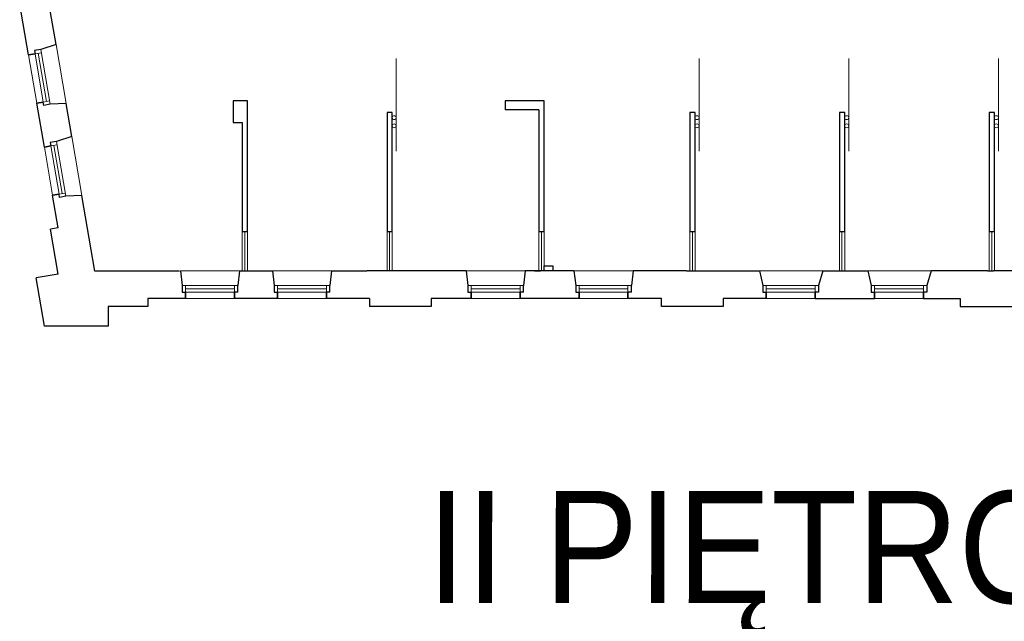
# Model space of a CAD drawing. Header units: centimetres. Extents: x 690840 to 714026, y 27673 to 40762.
# Tile 83 of 162: x 701354 to 701467, y 37431 to 37499. Entities that reach past the tile are written whole.
import ezdxf

# ---------------------------------------------------------------- set-up
doc = ezdxf.new("R2010")
doc.units = ezdxf.units.CM
for name, color, linetype, lineweight in [('Opis', 102, 'Continuous', 9), ('Przekrojowa', 253, 'Continuous', 25), ('Ramka', 255, 'Continuous', 9), ('Widokowa', 140, 'Continuous', 9)]:
    doc.layers.add(name, color=color, linetype=linetype, lineweight=lineweight)
doc.styles.add('ARIELCE', font='arial.ttf', dxfattribs={"width": 0.9})

# ---------------------------------------------------------------- blocks, each defined once
blk = doc.blocks.new('zw$2918')
at = {"layer": 'Przekrojowa', "color": 0, "ltscale": 1.6}
for p, q in [((717.2, -3454.7), (695.6, -3328.1)), ((654.4, -3478.6), (633.8, -3358.4)), ((717.2, -3454.7), (682.4, -3466)), ((1156.1, -3583.7), (1123.1, -3583.7)), ((1123.1, -3583.7), (1123.1, -3633.7)), ((1156.1, -3883.7), (1156.1, -3583.7)), ((1835.7, -3583.7), (1746.7, -3583.7)), ((1746.7, -3583.7), (1746.7, -3604.7)), ((1835.7, -3583.7), (1821.7, -3583.7)), ((1835.7, -3883.7), (1835.7, -3583.7)), ((690.5, -3689.6), (673.3, -3589)), ((740.4, -3590.1), (703.8, -3591.5)), ((753.3, -3665.6), (740.4, -3590.1)), ((1823.7, -3604.7), (1746.7, -3604.7)), ((1823.7, -3604.7), (1823.7, -3883.7)), ((1487.7, -3610.7), (1475.7, -3610.7)), ((1475.7, -3610.7), (1475.7, -3883.7)), ((1487.7, -3883.7), (1487.7, -3610.7)), ((2181.7, -3610.7), (2169.7, -3610.7)), ((2169.7, -3610.7), (2169.7, -3883.7)), ((2181.7, -3883.7), (2181.7, -3610.7)), ((2524.7, -3610.7), (2512.7, -3610.7)), ((2512.7, -3610.7), (2512.7, -3883.7)), ((2524.7, -3883.7), (2524.7, -3610.7)), ((2867.7, -3610.7), (2855.7, -3610.7)), ((2855.7, -3610.7), (2855.7, -3883.7)), ((2867.7, -3883.7), (2867.7, -3610.7)), ((1123.1, -3633.7), (1144.1, -3633.7)), ((1144.1, -3633.7), (1144.1, -3883.7)), ((753.3, -3665.6), (718.5, -3676.9)), ((722.1, -3874.9), (709.3, -3800)), ((776.5, -3801), (739.9, -3802.5)), ((806.1, -3974.4), (776.5, -3801)), ((722.1, -3874.9), (704.4, -3877.9)), ((722, -3980.7), (704.4, -3877.9)), ((1156.1, -3883.7), (1144.1, -3883.7)), ((1487.7, -3883.7), (1475.7, -3883.7)), ((1835.7, -3883.7), (1823.7, -3883.7)), ((2181.7, -3883.7), (2169.7, -3883.7)), ((2524.7, -3883.7), (2512.7, -3883.7)), ((2867.7, -3883.7), (2855.7, -3883.7)), ((1835.7, -3973.7), (1835.7, -3961.7)), ((1835.7, -3961.7), (1855.7, -3961.7)), ((1855.7, -3961.7), (1855.7, -3973.7)), ((722, -3980.7), (671.6, -3989.3)), ((690.6, -4099.8), (671.6, -3989.3)), ((1000.3, -3974.4), (806.1, -3974.4)), ((1137.7, -3973.7), (1213.2, -3973.7)), ((1348.7, -3973.7), (1429.7, -3973.7)), ((1657.2, -3973.7), (1429.7, -3973.7)), ((1904.2, -3973.7), (1792.7, -3973.7)), ((1813.7, -3973.7), (1827.7, -3973.7)), ((2161.7, -3973.7), (2039.7, -3973.7)), ((2161.7, -3973.7), (2175.7, -3973.7)), ((2175.7, -3973.7), (2329.5, -3973.7)), ((2329.5, -3973.7), (2337.1, -4007.1)), ((2474.5, -3973.7), (2464.7, -4007.1)), ((2474.5, -3973.7), (2577.5, -3973.7)), ((2506.7, -3973.7), (2520.7, -3973.7)), ((2577.5, -3973.7), (2585.1, -4007.1)), ((2722.5, -3973.7), (2712.7, -4007.1)), ((2851.7, -3973.7), (2722.5, -3973.7)), ((2851.7, -3973.7), (2865.7, -3973.7)), ((2998.5, -3973.7), (2865.7, -3973.7)), ((1133.7, -4021.9), (1133.7, -4007.1)), ((1344.7, -4021.9), (1344.7, -4007.1)), ((1788.7, -4021.9), (1788.7, -4007.1)), ((2035.7, -4021.9), (2035.7, -4007.1)), ((1013.9, -4036.8), (927.9, -4036.8)), ((927.9, -4036.8), (927.9, -4054.8)), ((1224.9, -4036.8), (1125.9, -4036.8)), ((1435.9, -4036.8), (1336.9, -4036.8)), ((1435.9, -4036.8), (1435.9, -4054.8)), ((1668.9, -4036.8), (1576.9, -4036.8)), ((1576.9, -4036.8), (1576.9, -4054.8)), ((1915.9, -4036.8), (1780.9, -4036.8)), ((2104.9, -4036.8), (2027.9, -4036.8)), ((2104.9, -4054.8), (2104.9, -4036.8)), ((2344.9, -4036.8), (2245.9, -4036.8)), ((2245.9, -4036.8), (2245.9, -4054.8)), ((2456.9, -4036.8), (2592.9, -4036.8)), ((2704.9, -4036.8), (2788.9, -4036.8)), ((2788.9, -4036.8), (2788.9, -4054.8)), ((927.9, -4054.8), (836.9, -4054.8)), ((836.9, -4054.8), (836.9, -4099.8)), ((1576.9, -4054.8), (1435.9, -4054.8)), ((2245.9, -4054.8), (2104.9, -4054.8)), ((2788.9, -4054.8), (2926.9, -4054.8)), ((836.9, -4099.8), (690.6, -4099.8)), ((836.9, -4099.8), (701, -4099.8))]:
    blk.add_line(p, q, dxfattribs=at)
at = {"layer": 'Przekrojowa', "color": 0}
for p, q in [((682.4, -3466), (667.8, -3468.5)), ((667.8, -3468.5), (669.1, -3476.1)), ((669.1, -3476.1), (654.4, -3478.6)), ((654.4, -3478.6), (669.1, -3476.1)), ((688, -3586.5), (673.3, -3589)), ((673.3, -3589), (688, -3586.5)), ((689.3, -3594.2), (688, -3586.5)), ((703.9, -3591.7), (689.3, -3594.2)), ((718.5, -3676.9), (703.9, -3679.4)), ((705.2, -3687.1), (690.5, -3689.6)), ((690.5, -3689.6), (705.2, -3687.1)), ((703.9, -3679.4), (705.2, -3687.1)), ((724.1, -3797.5), (709.3, -3800)), ((709.3, -3800), (724.1, -3797.5)), ((725.4, -3805.1), (724.1, -3797.5)), ((740, -3802.6), (725.4, -3805.1)), ((1002.2, -3973.7), (1006.1, -4007.1)), ((1137.7, -3973.7), (1133.7, -4007.1)), ((1213.2, -3973.7), (1217.1, -4007.1)), ((1348.7, -3973.7), (1344.7, -4007.1)), ((1657.2, -3973.7), (1661.1, -4007.1)), ((1792.7, -3973.7), (1788.7, -4007.1)), ((1904.2, -3973.7), (1908.1, -4007.1)), ((2039.7, -3973.7), (2035.7, -4007.1)), ((1006.1, -4007.1), (1006.1, -4021.9)), ((1217.1, -4007.1), (1217.1, -4021.9)), ((1661.1, -4007.1), (1661.1, -4021.9)), ((1908.1, -4007.1), (1908.1, -4021.9)), ((2337.1, -4007.1), (2337.1, -4021.9)), ((2464.7, -4007.1), (2464.7, -4021.9)), ((2585.1, -4007.1), (2585.1, -4021.9)), ((2712.7, -4007.1), (2712.7, -4021.9)), ((1006.1, -4021.9), (1013.9, -4021.9)), ((1013.9, -4021.9), (1013.9, -4036.8)), ((1013.9, -4036.8), (1013.9, -4021.9)), ((1133.7, -4021.9), (1125.9, -4021.9)), ((1125.9, -4021.9), (1125.9, -4036.8)), ((1125.9, -4036.8), (1125.9, -4021.9)), ((1217.1, -4021.9), (1224.9, -4021.9)), ((1224.9, -4021.9), (1224.9, -4036.8)), ((1224.9, -4036.8), (1224.9, -4021.9)), ((1344.7, -4021.9), (1336.9, -4021.9)), ((1336.9, -4021.9), (1336.9, -4036.8)), ((1336.9, -4036.8), (1336.9, -4021.9)), ((1661.1, -4021.9), (1668.9, -4021.9)), ((1668.9, -4021.9), (1668.9, -4036.8)), ((1668.9, -4036.8), (1668.9, -4021.9)), ((1788.7, -4021.9), (1780.9, -4021.9)), ((1780.9, -4021.9), (1780.9, -4036.8)), ((1780.9, -4036.8), (1780.9, -4021.9)), ((1908.1, -4021.9), (1915.9, -4021.9)), ((1915.9, -4021.9), (1915.9, -4036.8)), ((1915.9, -4036.8), (1915.9, -4021.9)), ((2035.7, -4021.9), (2027.9, -4021.9)), ((2027.9, -4021.9), (2027.9, -4036.8)), ((2027.9, -4036.8), (2027.9, -4021.9)), ((2337.1, -4021.9), (2344.9, -4021.9)), ((2344.9, -4021.9), (2344.9, -4036.8)), ((2344.9, -4036.8), (2344.9, -4021.9)), ((2464.7, -4021.9), (2456.9, -4021.9)), ((2456.9, -4021.9), (2456.9, -4036.8)), ((2456.9, -4036.8), (2456.9, -4021.9)), ((2585.1, -4021.9), (2592.9, -4021.9)), ((2592.9, -4021.9), (2592.9, -4036.8)), ((2592.9, -4036.8), (2592.9, -4021.9)), ((2712.7, -4021.9), (2704.9, -4021.9)), ((2704.9, -4021.9), (2704.9, -4036.8)), ((2704.9, -4036.8), (2704.9, -4021.9))]:
    blk.add_line(p, q, dxfattribs=at)
at = {"layer": 'Widokowa', "color": 0}
for p, q in [((669.1, -3476.1), (683.7, -3473.6)), ((695.3, -3585.3), (676.4, -3474.9)), ((703.9, -3591.7), (682.4, -3466)), ((688, -3586.7), (669.1, -3476.1)), ((688, -3586.5), (702.6, -3584)), ((740, -3802.6), (718.5, -3676.9)), ((705.2, -3687.1), (719.8, -3684.6)), ((724.1, -3797.7), (705.2, -3687.1)), ((731.4, -3796.2), (712.5, -3685.8)), ((724.1, -3797.5), (738.7, -3795)), ((1137.7, -3973.7), (1002.2, -3973.7)), ((1348.7, -3973.7), (1213.2, -3973.7)), ((1792.7, -3973.7), (1657.2, -3973.7)), ((2039.7, -3973.7), (1904.2, -3973.7)), ((1133.7, -4007.1), (1006.1, -4007.1)), ((1013.9, -4021.9), (1013.9, -4007.1)), ((1125.9, -4014.5), (1013.9, -4014.5)), ((1125.9, -4021.9), (1125.9, -4007.1)), ((1344.7, -4007.1), (1217.1, -4007.1)), ((1224.9, -4021.9), (1224.9, -4007.1)), ((1336.9, -4014.5), (1224.9, -4014.5)), ((1336.9, -4021.9), (1336.9, -4007.1)), ((1788.7, -4007.1), (1661.1, -4007.1)), ((1668.9, -4021.9), (1668.9, -4007.1)), ((1780.9, -4014.5), (1668.9, -4014.5)), ((1780.9, -4021.9), (1780.9, -4007.1)), ((2035.7, -4007.1), (1908.1, -4007.1)), ((1915.9, -4021.9), (1915.9, -4007.1)), ((2027.9, -4014.5), (1915.9, -4014.5)), ((2027.9, -4021.9), (2027.9, -4007.1)), ((2464.7, -4007.1), (2337.1, -4007.1)), ((2344.9, -4021.9), (2344.9, -4007.1)), ((2456.9, -4014.5), (2344.9, -4014.5)), ((2456.9, -4021.9), (2456.9, -4007.1)), ((2712.7, -4007.1), (2585.1, -4007.1)), ((2592.9, -4021.9), (2592.9, -4007.1)), ((2704.9, -4014.5), (2592.9, -4014.5)), ((2704.9, -4021.9), (2704.9, -4007.1)), ((1126.1, -4021.9), (1013.9, -4021.9)), ((1337.1, -4021.9), (1224.9, -4021.9)), ((1781.1, -4021.9), (1668.9, -4021.9)), ((2028.1, -4021.9), (1915.9, -4021.9)), ((2457.1, -4021.9), (2344.9, -4021.9)), ((2705.1, -4021.9), (2592.9, -4021.9))]:
    blk.add_line(p, q, dxfattribs=at)
at = {"layer": 'Widokowa', "color": 0, "ltscale": 1.6}
for p, q in [((717.2, -3454.7), (740.4, -3590.1)), ((654.4, -3478.6), (673.3, -3589)), ((1496.7, -3699), (1496.7, -3486.9)), ((2190.7, -3699), (2190.7, -3486.9)), ((2533.7, -3699), (2533.7, -3486.9)), ((2876.7, -3699), (2876.7, -3486.9)), ((753.3, -3665.6), (776.5, -3801)), ((690.5, -3689.6), (709.3, -3800)), ((1144.1, -3883.7), (1144.1, -3973.7)), ((1150.1, -3883.7), (1150.1, -3973.7)), ((1156.1, -3973.7), (1156.1, -3883.7)), ((1475.7, -3883.7), (1475.7, -3973.7)), ((1481.7, -3883.7), (1481.7, -3973.7)), ((1487.7, -3973.7), (1487.7, -3883.7)), ((1823.7, -3883.7), (1823.7, -3973.7)), ((1829.7, -3883.7), (1829.7, -3973.7)), ((1835.7, -3973.7), (1835.7, -3883.7)), ((2169.7, -3883.7), (2169.7, -3973.7)), ((2175.7, -3883.7), (2175.7, -3973.7)), ((2181.7, -3973.7), (2181.7, -3883.7)), ((2512.7, -3883.7), (2512.7, -3973.7)), ((2517.7, -3883.7), (2517.7, -3973.7)), ((2524.7, -3973.7), (2524.7, -3883.7)), ((2855.7, -3883.7), (2855.7, -3973.7)), ((2861.7, -3883.7), (2861.7, -3973.7)), ((2867.7, -3973.7), (2867.7, -3883.7)), ((2329.5, -3973.7), (2474.5, -3973.7)), ((2577.5, -3973.7), (2722.5, -3973.7)), ((1013.9, -4036.8), (1125.9, -4036.8)), ((1224.9, -4036.8), (1336.9, -4036.8)), ((1668.9, -4036.8), (1780.9, -4036.8)), ((1915.9, -4036.8), (2027.9, -4036.8)), ((2344.9, -4036.8), (2456.9, -4036.8)), ((2592.9, -4036.8), (2704.9, -4036.8))]:
    blk.add_line(p, q, dxfattribs=at)
for centre in [(1492.2, -3622.3), (2186.2, -3622.3), (2529.2, -3622.3), (2872.2, -3622.3), (1492.2, -3641.1), (2186.2, -3641.1), (2529.2, -3641.1), (2872.2, -3641.1)]:
    blk.add_circle(centre, 4.5, dxfattribs=at)

msp = doc.modelspace()

# ---------------------------------------------------------------- block references
at = {"layer": 'Ramka', "color": 251, "xscale": 0.05, "yscale": 0.05, "zscale": 0.05}
msp.add_blockref('zw$2918', (701322.23, 37669.34), dxfattribs=at)

# ---------------------------------------------------------------- texts
at = {"layer": 'Opis', "insert": (701400.59, 37445.46), "char_height": 14, "width": 724.063, "attachment_point": 1, "rotation": 359.981, "style": 'ARIELCE'}
msp.add_mtext('\\pxsm1,ql;{\\fArial|b0|i0|c238|p34;\\H0.916668x;II PIĘTRO}', dxfattribs=at)

doc.saveas('drawing.dxf')
